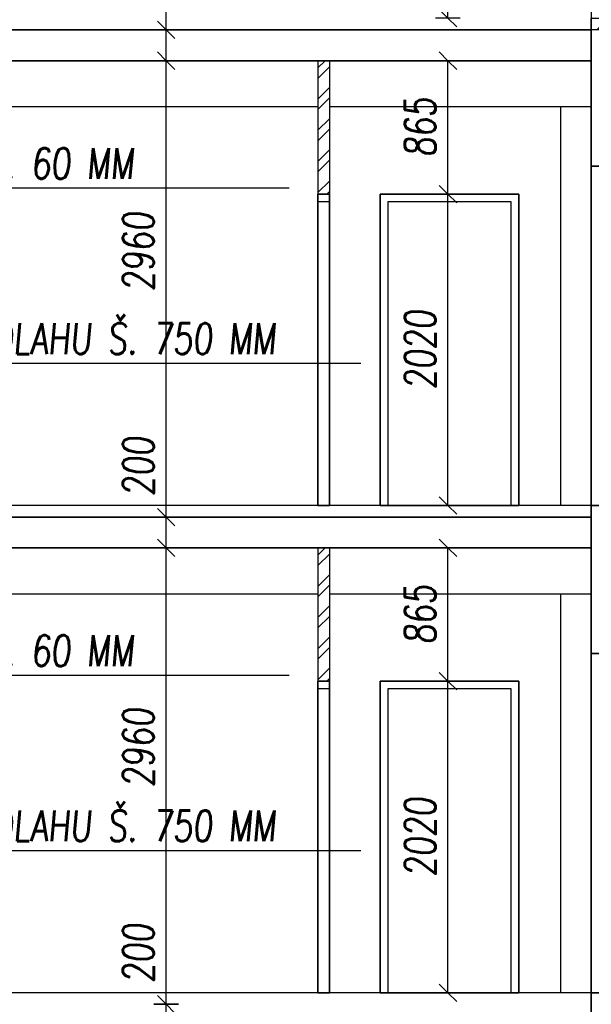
# Model space of a CAD drawing. Header units: millimetres. Extents: x 22267 to 193155, y 329430 to 541733.
# Tile 77 of 89: x 132828 to 136537, y 392595 to 398981. Entities that reach past the tile are written whole.
import ezdxf

# ---------------------------------------------------------------- set-up
doc = ezdxf.new("R2010")
doc.units = ezdxf.units.MM
for name, color, linetype in [('BOURÁNÍ PŘÍČEK', 30, 'Continuous'), ('KOTY_100', 7, 'Continuous'), ('KÓTY BP PODLAHA', 255, 'Continuous'), ('KÓTY BP PŘÍČKY', 255, 'Continuous'), ('TENKA', 4, 'Continuous'), ('TLUSTA', 2, 'Continuous'), ('ŽB', 1, 'Continuous')]:
    doc.layers.add(name, color=color, linetype=linetype)
doc.styles.add('CS-ROMANS', font='romans.shx', dxfattribs={"width": 0.75, "oblique": 5})
doc.styles.add('CS-ROMANS_100', font='romans.shx', dxfattribs={"width": 0.75, "oblique": 5, "height": 200})
doc.dimstyles.new('A_KÓTA_100', dxfattribs={"dimtxt": 200, "dimasz": 4, "dimexe": 100, "dimexo": 1500, "dimgap": 80, "dimtad": 1, "dimdec": 0, "dimdsep": 46, "dimtxsty": 'CS-ROMANS_100', "dimblk": 'KOT_CARA20', "dimcen": 90, "dimse1": 1, "dimse2": 1, "dimclrd": 256, "dimclre": 256, "dimclrt": 256, "dimadec": 0, "dimazin": 0, "dimtfac": 1, "dimtdec": 0, "dimtix": 1, "dimtmove": 2, "dimatfit": 3, "dimldrblk": 'OBLIQUE', "dimfxl": 1, "dimfxlon": 1, "dimtolj": 1, "dimarcsym": 0})

# ---------------------------------------------------------------- blocks, each defined once
blk = doc.blocks.new('KOT_CARA20')
for p, q in [((0, 20), (0, -20)), ((0, 0), (-14.1, -14.1)), ((0, 0), (14.1, 14.1))]:
    blk.add_line(p, q)
blk = doc.blocks.new('*D3296')
at = {"layer": 'Defpoints', "color": 0, "transparency": 16777216}
for p in [(133777.5, 392595.5), (134050.7, 392595.5), (134097.2, 392395.5)]:
    blk.add_point(p, dxfattribs=at)
at = {"layer": 'KOTY_100', "lineweight": -2, "transparency": 16777216}
blk.add_line((133777.5, 392399.5), (133777.5, 392591.5), dxfattribs=at)
at = {"layer": 'KOTY_100', "lineweight": -2, "transparency": 16777216, "xscale": 4, "yscale": 4, "zscale": 4}
for p, rotation in [((133777.5, 392595.5), 90), ((133777.5, 392395.5), 270)]:
    blk.add_blockref('KOT_CARA20', p, dxfattribs=dict(at, rotation=rotation))
at = {"layer": 'KOTY_100', "transparency": 16777216, "insert": (133597.5, 392926), "char_height": 200, "attachment_point": 5, "rotation": 90, "style": 'CS-ROMANS_100'}
blk.add_mtext('\\A1;200', dxfattribs=at)
blk = doc.blocks.new('_OBLIQUE')
at = {"color": 0, "linetype": 'ByBlock', "ltscale": 15}
blk.add_line((-0.5, -0.5), (0.5, 0.5), dxfattribs=at)
blk = doc.blocks.new('*D3297')
at = {"layer": 'Defpoints', "color": 0, "transparency": 16777216}
for p in [(133777.5, 395555.5), (134143.7, 395555.5), (134050.7, 392595.5)]:
    blk.add_point(p, dxfattribs=at)
at = {"layer": 'KOTY_100', "lineweight": -2, "transparency": 16777216}
blk.add_line((133777.5, 392599.5), (133777.5, 395551.5), dxfattribs=at)
at = {"layer": 'KOTY_100', "lineweight": -2, "transparency": 16777216, "xscale": 4, "yscale": 4, "zscale": 4}
for p, rotation in [((133777.5, 395555.5), 90), ((133777.5, 392595.5), 270)]:
    blk.add_blockref('KOT_CARA20', p, dxfattribs=dict(at, rotation=rotation))
at = {"layer": 'KOTY_100', "transparency": 16777216, "insert": (133597.5, 394260.3), "char_height": 200, "attachment_point": 5, "rotation": 90, "style": 'CS-ROMANS_100'}
blk.add_mtext('\\A1;2960', dxfattribs=at)
blk = doc.blocks.new('*D3298')
at = {"layer": 'Defpoints', "color": 0, "transparency": 16777216}
for p in [(133777.5, 395755.5), (134117.1, 395755.5), (134143.7, 395555.5)]:
    blk.add_point(p, dxfattribs=at)
at = {"layer": 'KOTY_100', "lineweight": -2, "transparency": 16777216}
blk.add_line((133777.5, 395559.5), (133777.5, 395751.5), dxfattribs=at)
at = {"layer": 'KOTY_100', "lineweight": -2, "transparency": 16777216, "xscale": 4, "yscale": 4, "zscale": 4}
for p, rotation in [((133777.5, 395755.5), 90), ((133777.5, 395555.5), 270)]:
    blk.add_blockref('KOT_CARA20', p, dxfattribs=dict(at, rotation=rotation))
at = {"layer": 'KOTY_100', "transparency": 16777216, "insert": (133597.5, 396083.2), "char_height": 200, "attachment_point": 5, "rotation": 90, "style": 'CS-ROMANS_100'}
blk.add_mtext('\\A1;200', dxfattribs=at)
blk = doc.blocks.new('*D3299')
at = {"layer": 'Defpoints', "color": 0, "transparency": 16777216}
for p in [(133777.5, 398715.5), (134396.1, 398715.5), (134117.1, 395755.5)]:
    blk.add_point(p, dxfattribs=at)
at = {"layer": 'KOTY_100', "lineweight": -2, "transparency": 16777216}
blk.add_line((133777.5, 395759.5), (133777.5, 398711.5), dxfattribs=at)
at = {"layer": 'KOTY_100', "lineweight": -2, "transparency": 16777216, "xscale": 4, "yscale": 4, "zscale": 4}
for p, rotation in [((133777.5, 398715.5), 90), ((133777.5, 395755.5), 270)]:
    blk.add_blockref('KOT_CARA20', p, dxfattribs=dict(at, rotation=rotation))
at = {"layer": 'KOTY_100', "transparency": 16777216, "insert": (133597.5, 397477.2), "char_height": 200, "attachment_point": 5, "rotation": 90, "style": 'CS-ROMANS_100'}
blk.add_mtext('\\A1;2960', dxfattribs=at)
blk = doc.blocks.new('*D3300')
at = {"layer": 'Defpoints', "color": 0, "transparency": 16777216}
for p in [(133777.5, 398915.5), (134362.8, 398915.5), (134396.1, 398715.5)]:
    blk.add_point(p, dxfattribs=at)
at = {"layer": 'KOTY_100', "lineweight": -2, "transparency": 16777216}
blk.add_line((133777.5, 398719.5), (133777.5, 398911.5), dxfattribs=at)
at = {"layer": 'KOTY_100', "lineweight": -2, "transparency": 16777216, "xscale": 4, "yscale": 4, "zscale": 4}
for p, rotation in [((133777.5, 398915.5), 90), ((133777.5, 398715.5), 270)]:
    blk.add_blockref('KOT_CARA20', p, dxfattribs=dict(at, rotation=rotation))
at = {"layer": 'KOTY_100', "transparency": 16777216, "insert": (133597.5, 399274.7), "char_height": 200, "attachment_point": 5, "rotation": 90, "style": 'CS-ROMANS_100'}
blk.add_mtext('\\A1;200', dxfattribs=at)
blk = doc.blocks.new('*D3301')
at = {"layer": 'Defpoints', "color": 0, "transparency": 16777216}
for p in [(133777.5, 401875.5), (134239.2, 401875.5), (134362.8, 398915.5)]:
    blk.add_point(p, dxfattribs=at)
at = {"layer": 'KOTY_100', "lineweight": -2, "transparency": 16777216}
blk.add_line((133777.5, 398919.5), (133777.5, 401871.5), dxfattribs=at)
at = {"layer": 'KOTY_100', "lineweight": -2, "transparency": 16777216, "xscale": 4, "yscale": 4, "zscale": 4}
for p, rotation in [((133777.5, 401875.5), 90), ((133777.5, 398915.5), 270)]:
    blk.add_blockref('KOT_CARA20', p, dxfattribs=dict(at, rotation=rotation))
at = {"layer": 'KOTY_100', "transparency": 16777216, "insert": (133597.5, 400395.5), "char_height": 200, "attachment_point": 5, "rotation": 90, "style": 'CS-ROMANS_100'}
blk.add_mtext('\\A1;2960', dxfattribs=at)
blk = doc.blocks.new('*D3417')
at = {"layer": 'Defpoints', "color": 0, "transparency": 16777216}
for p in [(134837.4, 394690.5), (135607.3, 394690.5), (135041.3, 392670.5)]:
    blk.add_point(p, dxfattribs=at)
at = {"layer": 'KÓTY BP PŘÍČKY', "lineweight": -2, "transparency": 16777216}
blk.add_line((135607.3, 392674.5), (135607.3, 394686.5), dxfattribs=at)
at = {"layer": 'KÓTY BP PŘÍČKY', "lineweight": -2, "transparency": 16777216, "xscale": 4, "yscale": 4, "zscale": 4}
for p, rotation in [((135607.3, 394690.5), 90), ((135607.3, 392670.5), 270)]:
    blk.add_blockref('KOT_CARA20', p, dxfattribs=dict(at, rotation=rotation))
at = {"layer": 'KÓTY BP PŘÍČKY', "transparency": 16777216, "insert": (135427.3, 393680.5), "char_height": 200, "attachment_point": 5, "rotation": 90, "style": 'CS-ROMANS_100'}
blk.add_mtext('\\A1;2020', dxfattribs=at)
blk = doc.blocks.new('*D3418')
at = {"layer": 'Defpoints', "color": 0, "transparency": 16777216}
for p in [(135607.3, 395555.5), (135807.9, 395555.5), (134837.4, 394690.5)]:
    blk.add_point(p, dxfattribs=at)
at = {"layer": 'KÓTY BP PŘÍČKY', "lineweight": -2, "transparency": 16777216}
blk.add_line((135607.3, 394694.5), (135607.3, 395551.5), dxfattribs=at)
at = {"layer": 'KÓTY BP PŘÍČKY', "lineweight": -2, "transparency": 16777216, "xscale": 4, "yscale": 4, "zscale": 4}
for p, rotation in [((135607.3, 395555.5), 90), ((135607.3, 394690.5), 270)]:
    blk.add_blockref('KOT_CARA20', p, dxfattribs=dict(at, rotation=rotation))
at = {"layer": 'KÓTY BP PŘÍČKY', "transparency": 16777216, "insert": (135427.3, 395123), "char_height": 200, "attachment_point": 5, "rotation": 90, "style": 'CS-ROMANS_100'}
blk.add_mtext('\\A1;865', dxfattribs=at)
blk = doc.blocks.new('*D3419')
at = {"layer": 'Defpoints', "color": 0, "transparency": 16777216}
for p in [(134837.4, 397850.5), (135607.3, 397850.5), (135041.3, 395830.5)]:
    blk.add_point(p, dxfattribs=at)
at = {"layer": 'KÓTY BP PŘÍČKY', "lineweight": -2, "transparency": 16777216}
blk.add_line((135607.3, 395834.5), (135607.3, 397846.5), dxfattribs=at)
at = {"layer": 'KÓTY BP PŘÍČKY', "lineweight": -2, "transparency": 16777216, "xscale": 4, "yscale": 4, "zscale": 4}
for p, rotation in [((135607.3, 397850.5), 90), ((135607.3, 395830.5), 270)]:
    blk.add_blockref('KOT_CARA20', p, dxfattribs=dict(at, rotation=rotation))
at = {"layer": 'KÓTY BP PŘÍČKY', "transparency": 16777216, "insert": (135427.3, 396840.5), "char_height": 200, "attachment_point": 5, "rotation": 90, "style": 'CS-ROMANS_100'}
blk.add_mtext('\\A1;2020', dxfattribs=at)
blk = doc.blocks.new('*D3420')
at = {"layer": 'Defpoints', "color": 0, "transparency": 16777216}
for p in [(135607.3, 398715.5), (135807.9, 398715.5), (134837.4, 397850.5)]:
    blk.add_point(p, dxfattribs=at)
at = {"layer": 'KÓTY BP PŘÍČKY', "lineweight": -2, "transparency": 16777216}
blk.add_line((135607.3, 397854.5), (135607.3, 398711.5), dxfattribs=at)
at = {"layer": 'KÓTY BP PŘÍČKY', "lineweight": -2, "transparency": 16777216, "xscale": 4, "yscale": 4, "zscale": 4}
for p, rotation in [((135607.3, 398715.5), 90), ((135607.3, 397850.5), 270)]:
    blk.add_blockref('KOT_CARA20', p, dxfattribs=dict(at, rotation=rotation))
at = {"layer": 'KÓTY BP PŘÍČKY', "transparency": 16777216, "insert": (135427.3, 398283), "char_height": 200, "attachment_point": 5, "rotation": 90, "style": 'CS-ROMANS_100'}
blk.add_mtext('\\A1;865', dxfattribs=at)
blk = doc.blocks.new('*D3421')
at = {"layer": 'Defpoints', "color": 0, "transparency": 16777216}
for p in [(134837.4, 401010.5), (135607.3, 401010.5), (135041.3, 398990.5)]:
    blk.add_point(p, dxfattribs=at)
at = {"layer": 'KÓTY BP PŘÍČKY', "lineweight": -2, "transparency": 16777216}
blk.add_line((135607.3, 398994.5), (135607.3, 401006.5), dxfattribs=at)
at = {"layer": 'KÓTY BP PŘÍČKY', "lineweight": -2, "transparency": 16777216, "xscale": 4, "yscale": 4, "zscale": 4}
for p, rotation in [((135607.3, 401010.5), 90), ((135607.3, 398990.5), 270)]:
    blk.add_blockref('KOT_CARA20', p, dxfattribs=dict(at, rotation=rotation))
at = {"layer": 'KÓTY BP PŘÍČKY', "transparency": 16777216, "insert": (135427.3, 400000.5), "char_height": 200, "attachment_point": 5, "rotation": 90, "style": 'CS-ROMANS_100'}
blk.add_mtext('\\A1;2020', dxfattribs=at)

msp = doc.modelspace()

# ---------------------------------------------------------------- hatches: boundary and pattern name
at = {"layer": 'BOURÁNÍ PŘÍČEK'}
h = msp.add_hatch(dxfattribs=at)
h.set_pattern_fill('ANSI32', color=256, scale=15)
h.set_pattern_definition([(45, (-2e-10, -3160), (-101.02788, 101.02788), []), (45, (67.35, -3160), (-101.02788, 101.02788), [])])
h.paths.add_polyline_path([(136537.4, 398990.5), (140622.4, 398990.5), (140622.4, 398915.5), (136537.4, 398915.5)])
h = msp.add_hatch(dxfattribs=at)
h.set_pattern_fill('ANSI32', color=256, scale=15)
h.set_pattern_definition([(45, (94701.44, -4285), (-101.02788, 101.02788), []), (45, (94768.79, -4285), (-101.02788, 101.02788), [])])
h.paths.add_polyline_path([(134762.4, 398715.5), (134837.4, 398715.5), (134837.4, 397850.5), (134762.4, 397850.5)])
h = msp.add_hatch(dxfattribs=at)
h.set_pattern_fill('ANSI32', color=256, scale=15)
h.set_pattern_definition([(45, (94701.44, -7445), (-101.02788, 101.02788), []), (45, (94768.79, -7445), (-101.02788, 101.02788), [])])
h.paths.add_polyline_path([(134762.4, 395555.5), (134837.4, 395555.5), (134837.4, 394690.5), (134762.4, 394690.5)])

# ---------------------------------------------------------------- linework, layer by layer
for points in [[(136537.4, 406325.5), (136537.4, 335810.5)], [(134762.4, 398715.5), (134762.4, 397850.5)], [(134837.4, 398715.5), (134837.4, 397850.5)], [(134762.4, 395555.5), (134762.4, 394690.5)], [(134837.4, 395555.5), (134837.4, 394690.5)]]:
    msp.add_lwpolyline(points, dxfattribs=at)
for points in [[(136537.4, 398990.5), (140622.4, 398990.5), (140622.4, 398915.5), (136537.4, 398915.5)], [(134762.4, 397850.5), (134837.4, 397850.5), (134837.4, 397800.5), (134762.4, 397800.5)], [(134762.4, 395830.5), (134837.4, 395830.5), (134837.4, 397850.5), (134762.4, 397850.5)], [(134762.4, 397850.5), (134837.4, 397850.5), (134837.4, 395830.5), (134762.4, 395830.5)], [(135167.4, 395830.5), (136067.4, 395830.5), (136067.4, 397850.5), (135167.4, 397850.5)], [(135217.4, 395830.5), (136017.4, 395830.5), (136017.4, 397800.5), (135217.4, 397800.5)], [(134762.4, 394690.5), (134837.4, 394690.5), (134837.4, 394640.5), (134762.4, 394640.5)], [(134762.4, 392670.5), (134837.4, 392670.5), (134837.4, 394690.5), (134762.4, 394690.5)], [(134762.4, 394690.5), (134837.4, 394690.5), (134837.4, 392670.5), (134762.4, 392670.5)], [(135167.4, 392670.5), (136067.4, 392670.5), (136067.4, 394690.5), (135167.4, 394690.5)], [(135217.4, 392670.5), (136017.4, 392670.5), (136017.4, 394640.5), (135217.4, 394640.5)]]:
    msp.add_lwpolyline(points, close=True, dxfattribs=at)
at = {"layer": 'KÓTY BP PODLAHA'}
for p, q in [((134575.7, 397887.7), (130774.8, 397887.7)), ((135042.4, 396751.6), (131256.4, 396751.6)), ((134575.7, 394727.7), (130774.8, 394727.7)), ((135042.4, 393591.6), (131256.4, 393591.6))]:
    msp.add_line(p, q, dxfattribs=at)
at = {"layer": 'TENKA'}
for points in [[(136537.4, 398915.5), (129937.4, 398915.5)], [(134762.4, 398415.5), (129937.4, 398415.5), (129937.4, 398715.5), (136537.4, 398715.5), (136537.4, 398415.5), (134837.4, 398415.5)], [(136337.4, 398415.5), (136337.4, 395830.5)], [(136537.4, 395755.5), (129937.4, 395755.5)], [(134762.4, 395255.5), (129937.4, 395255.5), (129937.4, 395555.5), (136537.4, 395555.5), (136537.4, 395255.5), (134837.4, 395255.5)], [(136337.4, 395255.5), (136337.4, 392670.5)]]:
    msp.add_lwpolyline(points, dxfattribs=at)
for points in [[(136537.4, 398030.5), (136737.4, 398030.5), (136737.4, 395830.5), (136537.4, 395830.5)], [(135167.4, 397850.5), (136067.4, 397850.5), (136067.4, 395830.5), (135167.4, 395830.5)], [(136537.4, 394870.5), (136737.4, 394870.5), (136737.4, 392670.5), (136537.4, 392670.5)], [(135167.4, 394690.5), (136067.4, 394690.5), (136067.4, 392670.5), (135167.4, 392670.5)]]:
    msp.add_lwpolyline(points, close=True, dxfattribs=at)
at = {"layer": 'TLUSTA'}
for points in [[(136537.4, 398715.5), (129937.4, 398715.5)], [(136537.4, 395830.5), (129937.4, 395830.5)], [(136537.4, 395555.5), (129937.4, 395555.5)], [(136537.4, 392670.5), (129937.4, 392670.5)]]:
    msp.add_lwpolyline(points, dxfattribs=at)
at = {"layer": 'ŽB'}
for points in [[(136537.4, 398990.5), (136737.4, 398990.5), (136737.4, 398030.5), (136537.4, 398030.5)], [(129937.4, 398915.5), (136537.4, 398915.5), (136537.4, 398715.5), (129937.4, 398715.5)], [(136537.4, 395830.5), (136737.4, 395830.5), (136737.4, 394870.5), (136537.4, 394870.5)], [(129937.4, 395755.5), (136537.4, 395755.5), (136537.4, 395555.5), (129937.4, 395555.5)], [(136537.4, 392670.5), (136737.4, 392670.5), (136737.4, 391710.5), (136537.4, 391710.5)]]:
    msp.add_lwpolyline(points, close=True, dxfattribs=at)

# ---------------------------------------------------------------- texts
at = {"layer": 'KÓTY BP PODLAHA', "ltscale": 15, "style": 'CS-ROMANS', "oblique": 5, "width": 0.75}
for s, p in [('VYSEKAT DRÁŽKU Š. 60 MM', (130773, 397948.6)), ('VYBOURAT PODLAHU Š. 750 MM ', (131269, 396812.6)), ('VYSEKAT DRÁŽKU Š. 60 MM', (130773, 394788.6)), ('VYBOURAT PODLAHU Š. 750 MM ', (131269, 393652.6))]:
    msp.add_text(s, height=200, dxfattribs=at).set_placement(p)

# ---------------------------------------------------------------- dimensions: what is measured, and where the dimension line sits
at = {"layer": 'KOTY_100'}
dim = msp.add_linear_dim(base=(133777.5, 401875.5), p1=(134362.8, 398915.5), p2=(134239.2, 401875.5), angle=90, dimstyle='A_KÓTA_100', dxfattribs=at)
dim.commit()
dim.dimension.update_dxf_attribs({"geometry": '*D3301', "text_midpoint": (133597.5, 400395.5)})
for base, p1, p2, picture, middle in [((133777.5, 398915.5), (134396.1, 398715.5), (134362.8, 398915.5), '*D3300', (133597.5, 399274.7)), ((133777.5, 398715.5), (134117.1, 395755.5), (134396.1, 398715.5), '*D3299', (133597.5, 397477.2)), ((133777.5, 395755.5), (134143.7, 395555.5), (134117.1, 395755.5), '*D3298', (133597.5, 396083.2)), ((133777.5, 395555.5), (134050.7, 392595.5), (134143.7, 395555.5), '*D3297', (133597.5, 394260.3)), ((133777.5, 392595.5), (134097.2, 392395.5), (134050.7, 392595.5), '*D3296', (133597.5, 392926))]:
    dim = msp.add_linear_dim(base=base, p1=p1, p2=p2, angle=90, dimstyle='A_KÓTA_100', dxfattribs=at)
    dim.commit()
    dim.dimension.update_dxf_attribs({"geometry": picture, "text_midpoint": middle, "dimtype": 160})
at = {"layer": 'KÓTY BP PŘÍČKY'}
for base, p1, p2, picture, middle in [((135607.3, 401010.5), (135041.3, 398990.5), (134837.4, 401010.5), '*D3421', (135427.3, 400000.5)), ((135607.3, 398715.5), (134837.4, 397850.5), (135807.9, 398715.5), '*D3420', (135427.3, 398283)), ((135607.3, 397850.5), (135041.3, 395830.5), (134837.4, 397850.5), '*D3419', (135427.3, 396840.5)), ((135607.3, 395555.5), (134837.4, 394690.5), (135807.9, 395555.5), '*D3418', (135427.3, 395123)), ((135607.3, 394690.5), (135041.3, 392670.5), (134837.4, 394690.5), '*D3417', (135427.3, 393680.5))]:
    dim = msp.add_linear_dim(base=base, p1=p1, p2=p2, angle=90, dimstyle='A_KÓTA_100', dxfattribs=at)
    dim.commit()
    dim.dimension.update_dxf_attribs({"geometry": picture, "text_midpoint": middle})

doc.saveas('drawing.dxf')
